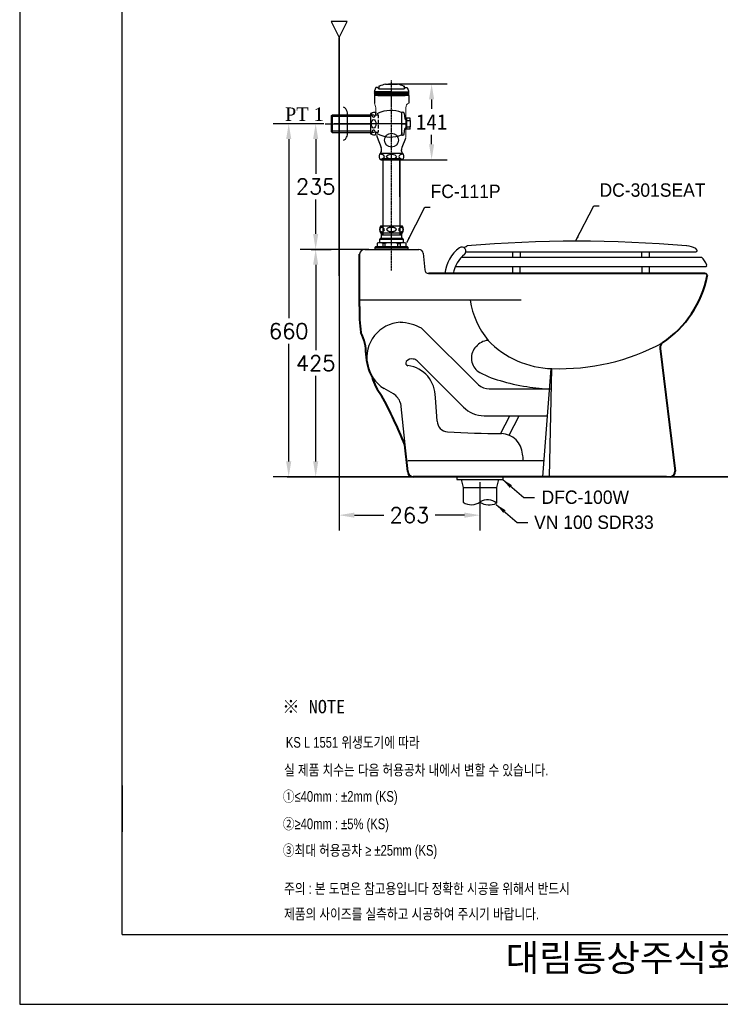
# Model space of a CAD drawing. Extents: x 69273 to 71698, y 58245 to 61676.
# Tile 1 of 5: x 69273 to 70582, y 58245 to 60085. Entities that reach past the tile are written whole.
import ezdxf

# ---------------------------------------------------------------- set-up
doc = ezdxf.new("R2010")
doc.units = 0
doc.header["$MEASUREMENT"] = 0
doc.linetypes.add('DASHDOT', pattern=[1, 0.5, -0.25, 0, -0.25])
doc.linetypes.add('HIDDEN', pattern=[9.525, 6.35, -3.175])
doc.layers.get('0').update_dxf_attribs({"linetype": 'CONTINUOUS'})
doc.layers.get('Defpoints').update_dxf_attribs({"linetype": 'CONTINUOUS'})
for name, color, linetype in [('001', 7, 'CONTINUOUS'), ('002', 7, 'CONTINUOUS'), ('2', 2, 'CONTINUOUS'), ('BU', 7, 'CONTINUOUS'), ('CENTER', 1, 'CONTINUOUS'), ('D', 2, 'CONTINUOUS'), ('DEFAULT', 7, 'CONTINUOUS'), ('Dim', 4, 'CONTINUOUS'), ('HIDDEN', 3, 'HIDDEN'), ('LINE', 7, 'CONTINUOUS'), ('MAIN', 7, 'CONTINUOUS'), ('YA', 7, 'CONTINUOUS')]:
    doc.layers.add(name, color=color, linetype=linetype)
for name, color, linetype, lineweight in [('AM_6', 2, 'CONTINUOUS', 30), ('DIM & TEXT', 4, 'CONTINUOUS', 15), ('DWG', 7, 'CONTINUOUS', 25), ('OUTLINE', 11, 'CONTINUOUS', 40), ('Y', 202, 'CONTINUOUS', 35)]:
    doc.layers.add(name, color=color, linetype=linetype, lineweight=lineweight)
doc.styles.add('____', font='txt')
doc.styles.add('h', font='txt', dxfattribs={"height": 30})
doc.styles.add('MtXpl_', font='txt')
doc.styles.get("Standard").update_dxf_attribs({"font": 'txt.shx', "bigfont": 'ghs.shx'})
doc.styles.add('STYLE2', font='dutch.ttf', dxfattribs={"height": 25})
doc.styles.add('굴림', font='txt', dxfattribs={"height": 3.2})
doc.styles.add('스타일1', font='txt.shx', dxfattribs={"bigfont": 'ghs.shx'})
doc.dimstyles.new('SERIM', dxfattribs={"dimscale": 10, "dimtxt": 3, "dimasz": 2, "dimexe": 1, "dimexo": 1.5, "dimgap": 1, "dimtad": 1, "dimtoh": 1, "dimdec": 0, "dimdsep": 46, "dimtxsty": 'h', "dimcen": -0.3, "dimclrt": 2, "dimadec": 0, "dimazin": 0, "dimtfac": 1, "dimtdec": 0, "dimtmove": 1, "dimatfit": 3, "dimfxl": 0, "dimtolj": 1, "dimtzin": 0, "dimarcsym": 0})
doc.dimstyles.get("Standard").update_dxf_attribs({"dimtxt": 0.18, "dimasz": 0.18, "dimexe": 0.18, "dimexo": 0.0625, "dimgap": 0.09, "dimtad": 0, "dimtih": 1, "dimtoh": 1, "dimdec": 4, "dimzin": 0, "dimdsep": 46, "dimtxsty": 'Standard', "dimcen": 0.09, "dimadec": 0, "dimazin": 0, "dimtfac": 1, "dimtdec": 4, "dimtofl": 0, "dimtmove": 0, "dimatfit": 0, "dimfxl": 0, "dimtolj": 1, "dimtzin": 0, "dimarcsym": 0})
pattern_1 = [(0, (81835.3013, 60897.4688), (0, 1.5875), []), (60, (81835.3013, 60897.4688), (-1.37481533, 0.79375), []), (120, (81835.3013, 60897.4688), (-1.37481533, -0.79375), [])]

# ---------------------------------------------------------------- blocks, each defined once
blk = doc.blocks.new('*D4')
at = {"layer": 'Defpoints', "color": 0}
for p in [(69851.2, 59890.7), (69826, 59655.9), (69935.2, 59655.9)]:
    blk.add_point(p, dxfattribs=at)
at = {"layer": 'Dim', "color": 0, "lineweight": -2}
for p, q in [((69841.2, 59890.7), (69797.2, 59890.7)), ((69826, 59861.9), (69826, 59797.3)), ((69826, 59684.7), (69826, 59749.3)), ((69925.2, 59655.9), (69797.2, 59655.9))]:
    blk.add_line(p, q, dxfattribs=at)
at = {"layer": 'Dim', "color": 0}
for points in [[(69821.2, 59861.9), (69830.8, 59861.9), (69826, 59890.7)], [(69821.2, 59684.7), (69830.8, 59684.7), (69826, 59655.9)]]:
    blk.add_solid(points, dxfattribs=at)
at = {"layer": 'Dim', "color": 0, "insert": (69826, 59773.3), "char_height": 28.8, "attachment_point": 5}
blk.add_mtext('\\A1;235', dxfattribs=at)
blk = doc.blocks.new('*D5')
at = {"layer": 'Defpoints', "color": 0}
for p in [(69807.4, 59890.7), (69775.6, 59230.9), (69807.4, 59230.9)]:
    blk.add_point(p, dxfattribs=at)
at = {"layer": 'Dim', "color": 0, "lineweight": -2}
for p, q in [((69797.4, 59890.7), (69746.8, 59890.7)), ((69775.6, 59861.9), (69775.6, 59527.3)), ((69775.6, 59259.7), (69775.6, 59479.3)), ((69797.4, 59230.9), (69746.8, 59230.9))]:
    blk.add_line(p, q, dxfattribs=at)
at = {"layer": 'Dim', "color": 0}
for points in [[(69770.8, 59861.9), (69780.4, 59861.9), (69775.6, 59890.7)], [(69770.8, 59259.7), (69780.4, 59259.7), (69775.6, 59230.9)]]:
    blk.add_solid(points, dxfattribs=at)
at = {"layer": 'Dim', "color": 0, "insert": (69775.6, 59503.3), "char_height": 28.8, "attachment_point": 5}
blk.add_mtext('\\A1;660', dxfattribs=at)
blk = doc.blocks.new('*D8')
at = {"layer": 'Defpoints', "color": 0}
for p in [(69807.4, 59655.9), (69807.4, 59230.9), (69826, 59230.9)]:
    blk.add_point(p, dxfattribs=at)
at = {"layer": 'Dim', "color": 0, "lineweight": -2}
for p, q in [((69817.4, 59655.9), (69854.8, 59655.9)), ((69826, 59627.1), (69826, 59467.4)), ((69826, 59259.7), (69826, 59419.4)), ((69817.4, 59230.9), (69854.8, 59230.9))]:
    blk.add_line(p, q, dxfattribs=at)
at = {"layer": 'Dim', "color": 0}
for points in [[(69821.2, 59627.1), (69830.8, 59627.1), (69826, 59655.9)], [(69821.2, 59259.7), (69830.8, 59259.7), (69826, 59230.9)]]:
    blk.add_solid(points, dxfattribs=at)
at = {"layer": 'Dim', "color": 0, "insert": (69826, 59443.4), "char_height": 28.8, "attachment_point": 5}
blk.add_mtext('\\A1;425', dxfattribs=at)
blk = doc.blocks.new('*D11')
at = {"layer": 'Defpoints', "color": 0}
for p in [(69869.7, 59230.9), (70133, 59230.9), (70133, 59159.3)]:
    blk.add_point(p, dxfattribs=at)
at = {"layer": 'Dim', "color": 0, "lineweight": -2}
for p, q in [((69869.7, 59220.9), (69869.7, 59130.5)), ((70133, 59220.9), (70133, 59130.5)), ((69898.5, 59159.3), (69953.3, 59159.3)), ((70104.2, 59159.3), (70049.3, 59159.3))]:
    blk.add_line(p, q, dxfattribs=at)
at = {"layer": 'Dim', "color": 0}
for points in [[(69898.5, 59164.1), (69898.5, 59154.5), (69869.7, 59159.3)], [(70104.2, 59164.1), (70104.2, 59154.5), (70133, 59159.3)]]:
    blk.add_solid(points, dxfattribs=at)
at = {"layer": 'Dim', "color": 0, "insert": (70001.3, 59159.3), "char_height": 28.8, "attachment_point": 5}
blk.add_mtext('\\A1;263', dxfattribs=at)
blk = doc.blocks.new('*D57')
at = {"layer": 'Defpoints', "color": 0}
for p in [(70020.4, 59965), (70020.4, 59823.5), (70042.7, 59823.5)]:
    blk.add_point(p, dxfattribs=at)
at = {"layer": 'Dim', "color": 0, "lineweight": -2}
for p, q in [((70030.4, 59965), (70071.5, 59965)), ((70042.7, 59936.2), (70042.7, 59918.6)), ((70042.7, 59852.3), (70042.7, 59869.8)), ((70030.4, 59823.5), (70071.5, 59823.5))]:
    blk.add_line(p, q, dxfattribs=at)
at = {"layer": 'Dim', "color": 0}
for points in [[(70037.9, 59936.2), (70047.5, 59936.2), (70042.7, 59965)], [(70037.9, 59852.3), (70047.5, 59852.3), (70042.7, 59823.5)]]:
    blk.add_solid(points, dxfattribs=at)
at = {"layer": 'Dim', "color": 0, "insert": (70042.7, 59894.2), "char_height": 28.8, "attachment_point": 5, "style": '____'}
blk.add_mtext('\\A1;141', dxfattribs=at)

msp = doc.modelspace()

# ---------------------------------------------------------------- hatches: boundary and pattern name
at = {"layer": 'DWG', "linetype": 'ByBlock', "lineweight": -3}
h = msp.add_hatch(dxfattribs=at)
h.set_pattern_fill('NET3', color=0, scale=0.5)
h.set_pattern_definition(pattern_1)
h.paths.add_polyline_path([(69935.9, 59948.9), (69935.9, 59949.7), (69935.9, 59950.2), (69967.9, 59950.2), (69967.9, 59944.2), (69935.9, 59944.2)])
h = msp.add_hatch(dxfattribs=at)
h.set_pattern_fill('NET3', color=0, scale=0.5)
h.set_pattern_definition(pattern_1)
h.paths.add_polyline_path([(69999.8, 59948.9), (69999.8, 59949.7), (69999.8, 59950.2), (69967.8, 59950.2), (69967.8, 59944.2), (69999.8, 59944.2)])

# ---------------------------------------------------------------- linework, layer by layer
at = {"color": 0}
for p, q in [((69944.3, 59960), (69944.3, 59956.1)), ((69991.3, 59960), (69991.3, 59956.1)), ((69943.8, 59956.1), (69991.7, 59956.1)), ((69951.9, 59823.5), (69951.9, 59825.5)), ((69951.9, 59825.5), (69983.5, 59825.5)), ((69983.5, 59825.5), (69983.5, 59823.5)), ((69983.5, 59825.5), (69983.5, 59683.5))]:
    msp.add_line(p, q, dxfattribs=at)
at = {"color": 7, "lineweight": 18}
for p, q in [((69935.8, 59943.4), (69942, 59943.4)), ((69999.8, 59943.4), (69993.5, 59943.4))]:
    msp.add_line(p, q, dxfattribs=at)
at = {"color": 0}
msp.add_circle((69967.8, 59860.1), 13, dxfattribs=at)
at = {"layer": '001', "color": 7}
for p, q in [((69917.8, 59655.9), (70019.1, 59655.9)), ((70027.1, 59648.8), (70030, 59617.5))]:
    msp.add_line(p, q, dxfattribs=at)
for centre, radius, start, end in [((69917.8, 59645.9), 10, 90, 172.875), ((70019.1, 59647.9), 8, 6.3395, 90), ((70037.4, 59618.3), 7.45, 184.7061, 265.9278)]:
    msp.add_arc(centre, radius, start, end, dxfattribs=at)
at = {"layer": '002', "color": 7}
for p, q in [((69884.7, 60081.8), (69854.7, 60081.8)), ((69854.7, 60081.8), (69869.7, 60051.8)), ((69869.7, 60051.8), (69884.7, 60081.8)), ((69869.7, 60051.8), (69869.7, 59195.9)), ((69869.7, 59939.9), (69869.7, 60050.5))]:
    msp.add_line(p, q, dxfattribs=at)
at = {"layer": 'BU', "color": 7}
for p, q in [((69967.7, 59699.1), (69947.2, 59699.1)), ((69947.2, 59687.1), (69967.7, 59687.1)), ((69949.2, 59676.6), (69949.2, 59687.1)), ((69950.2, 59683.1), (69949.2, 59681.9)), ((69949.2, 59683.1), (69967.7, 59683.1)), ((69950.2, 59687.1), (69950.2, 59683.1)), ((69988.2, 59699.1), (69967.7, 59699.1)), ((69967.7, 59687.1), (69988.2, 59687.1)), ((69967.7, 59683.1), (69986.2, 59683.1)), ((69985.2, 59687.1), (69985.2, 59683.1)), ((69985.2, 59683.1), (69986.2, 59681.9)), ((69986.2, 59687.1), (69986.2, 59676.6)), ((69940.7, 59667.3), (69940.7, 59661.6)), ((69946.7, 59676.1), (69945.7, 59675.1)), ((69945.7, 59668.1), (69945.7, 59675.1)), ((69945.7, 59675.1), (69967.7, 59675.1)), ((69967.7, 59668.1), (69945.7, 59668.1)), ((69967.7, 59676.1), (69946.7, 59676.1)), ((69951.7, 59667.2), (69951.7, 59660.6)), ((69955.7, 59667.2), (69951.7, 59667.2)), ((69955.7, 59660.6), (69955.7, 59667.2)), ((69988.7, 59676.1), (69967.7, 59676.1)), ((69967.7, 59675.1), (69989.7, 59675.1)), ((69989.7, 59668.1), (69967.7, 59668.1)), ((69979.7, 59667.2), (69983.7, 59667.2)), ((69979.7, 59660.6), (69979.7, 59667.2)), ((69983.7, 59667.2), (69983.7, 59660.6)), ((69989.7, 59675.1), (69988.7, 59676.1)), ((69989.7, 59675.1), (69989.7, 59668.1)), ((69994.7, 59667.3), (69994.7, 59661.6)), ((69936.7, 59659.6), (69936.7, 59655.9)), ((69936.7, 59659.1), (69967.7, 59659.1)), ((69936.7, 59658.6), (69967.7, 59658.6)), ((69939.7, 59660.6), (69937.7, 59660.6)), ((69967.7, 59660.6), (69939.7, 59660.6)), ((69995.7, 59660.6), (69967.7, 59660.6)), ((69967.7, 59659.1), (69998.7, 59659.1)), ((69967.7, 59658.6), (69998.7, 59658.6)), ((69997.7, 59660.6), (69995.7, 59660.6)), ((69998.7, 59655.9), (69998.7, 59659.6))]:
    msp.add_line(p, q, dxfattribs=at)
for centre, radius, start, end in [((69955.2, 59693.1), 10, 143.1301, 216.8699), ((69949.8, 59692.7), 4.15, 87.6553, 177.4456), ((69949.8, 59693.1), 4.15, 182.5544, 272.3447), ((69950.2, 59692.7), 4.15, 2.5544, 92.3447), ((69950.2, 59693.1), 4.15, 267.6553, 357.4456), ((69985.3, 59692.7), 4.15, 87.6553, 177.4456), ((69985.3, 59693.1), 4.15, 182.5544, 272.3447), ((69985.6, 59692.7), 4.15, 2.5544, 92.3447), ((69985.6, 59693.1), 4.15, 267.6553, 357.4456), ((69980.2, 59693.1), 10, 323.1301, 36.8699), ((69946.1, 59649.9), 18.2, 72.0252, 107.1273), ((69967.7, 59586.5), 81.7, 90, 98.4495), ((69967.7, 59586.5), 81.7, 81.5505, 90), ((69989.3, 59649.9), 18.2, 72.8727, 107.9748), ((69986.7, 59676.6), 0.5, 180, 270), ((69937.7, 59659.6), 1, 90, 180), ((69939.7, 59661.6), 1, 270, 0), ((69995.7, 59661.6), 1, 180, 270), ((69997.7, 59659.6), 1, 0, 90)]:
    msp.add_arc(centre, radius, start, end, dxfattribs=at)
for points in [[(69967.7, 59697.1), (69958.7, 59697.1), (69958.7, 59693.2)], [(69958.7, 59693.2), (69958.7, 59689.2), (69967.7, 59689.2)], [(69976.8, 59693.2), (69976.8, 59697.1), (69967.7, 59697.1)], [(69967.7, 59689.2), (69976.8, 59689.2), (69976.8, 59693.2)]]:
    msp.add_rational_spline(points, [1, 0.707106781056, 1], degree=2, dxfattribs=at)
at = {"layer": 'CENTER', "color": 0, "linetype": 'DASHDOT'}
for q in [(69967.7, 59972.3), (69967.7, 59658.6)]:
    msp.add_line((69967.7, 59616.7), q, dxfattribs=at)
at = {"layer": 'D', "color": 0, "lineweight": 30}
for p, q in [((69855.7, 59904.7), (69869.7, 59904.7)), ((69857.7, 59904.7), (69928.8, 59904.7)), ((69869.7, 59876.7), (69855.7, 59876.7)), ((69928.8, 59876.7), (69857.7, 59876.7))]:
    msp.add_line(p, q, dxfattribs=at)
at = {"layer": 'DEFAULT', "color": 7}
for p, q in [((70106.9, 59651.5), (70537.3, 59651.5)), ((70194.1, 59651.5), (70194.1, 59641.3)), ((70208.5, 59651.5), (70208.5, 59641.3)), ((70435, 59651.5), (70435, 59641.3)), ((70449.4, 59651.5), (70449.4, 59641.3)), ((70538.6, 59654.8), (70536.5, 59657.4)), ((70536.5, 59651.5), (70537, 59651.5)), ((70098.6, 59641.3), (70547.1, 59641.3)), ((70047.7, 59610.9), (70118.9, 59610.9)), ((70087, 59623.8), (70555, 59623.8)), ((70194.1, 59623.8), (70194.1, 59610.9)), ((70207.8, 59623.8), (70207.8, 59610.9)), ((70435.8, 59623.8), (70435.8, 59610.9)), ((70449.4, 59623.8), (70449.4, 59610.9))]:
    msp.add_line(p, q, dxfattribs=at)
for centre, radius, start, end in [((70314.2, 57206.7), 2464.4, 85.2208, 94.7792), ((70140.4, 59601.1), 73.8, 128.2835, 172.3899), ((70140.4, 59601.1), 58, 128.2835, 170.2995), ((70099, 59652.3), 7.94, 313.9053, 122.6617), ((70078.4, 59712.5), 58.6, 294.664, 301.4033), ((70516.4, 59621.4), 41.3, 60.8845, 85.6022), ((70537.1, 59653.5), 2, 268.7973, 39.2367), ((70526.9, 59617.3), 31.4, 16.6851, 49.8505), ((70555, 59625.8), 2, 270, 16.6851)]:
    msp.add_arc(centre, radius, start, end, dxfattribs=at)
at = {"layer": 'Dim', "color": 0}
for p, q in [((69967.7, 59924.6), (69967.7, 59947)), ((69967.7, 59924.6), (69967.7, 59947)), ((69843.8, 59890.7), (69928.6, 59890.7)), ((69994.8, 59890.7), (69860.4, 59890.7)), ((69987.3, 59890.7), (69994.8, 59890.7))]:
    msp.add_line(p, q, dxfattribs=at)
msp.add_arc((70557.9, 59608.1), 0.193, 3.0352, 20.2961, dxfattribs=at)
at = {"layer": 'DIM & TEXT', "color": 0}
for p, q in [((69938.5, 59909.4), (69938.5, 59920)), ((69994.8, 59868), (69994.8, 59919.5))]:
    msp.add_line(p, q, dxfattribs=at)
for centre, radius, start, end in [((69890.9, 59911.8), 48.3, 10.0778, 21.4001), ((70003.4, 59921.5), 8.65, 113.8156, 186.1363), ((69937, 59920), 1.5, 0, 10.0778), ((69984.8, 59919.5), 10, 0, 6.1363), ((69981.8, 59868), 13, 338.1986, 0)]:
    msp.add_arc(centre, radius, start, end, dxfattribs=at)
at = {"layer": 'DWG', "linetype": 'ByBlock', "lineweight": -3}
for p, q in [((69938.3, 59958.1), (69935.8, 59952.1)), ((69941.3, 59958.1), (69938.3, 59958.1)), ((69943.8, 59956.1), (69941.3, 59958.1)), ((69991.7, 59956.1), (69994.2, 59958.1)), ((69994.2, 59958.1), (69997.2, 59958.1)), ((69997.2, 59958.1), (69999.7, 59952.1)), ((69935.8, 59952.1), (69935.8, 59950.4)), ((69967.8, 59950.4), (69999.8, 59950.4)), ((69999.7, 59952.1), (69999.7, 59950.2))]:
    msp.add_line(p, q, dxfattribs=at)
at = {"layer": 'DWG', "color": 0, "linetype": 'ByBlock', "lineweight": -3}
for p, q in [((69956.5, 59964.3), (69956.5, 59963.9)), ((69979, 59963.9), (69956.5, 59963.9)), ((69968, 59965), (70031.4, 59965)), ((69979, 59964.3), (69979, 59963.9)), ((69967.8, 59950.4), (69935.8, 59950.4)), ((69935.8, 59950.4), (69935.8, 59943.4)), ((69942, 59943.4), (69993.5, 59943.4)), ((69999.8, 59950.4), (69999.8, 59944.2)), ((69999.8, 59944.2), (69999.8, 59943.4)), ((69948.2, 59823.5), (70032, 59823.5))]:
    msp.add_line(p, q, dxfattribs=at)
at = {"layer": 'DWG', "color": 0}
for p, q in [((69935.8, 59943.4), (69935.8, 59943.4)), ((69935.9, 59943.4), (69935.9, 59929.4)), ((69999.9, 59943.4), (69999.9, 59929.4)), ((69885.7, 59872.8), (69885.7, 59908.2)), ((69928.8, 59905.9), (69928.8, 59909.7)), ((69928.8, 59871.7), (69928.8, 59905.8)), ((69986.8, 59909.5), (69986.8, 59911.7)), ((69986.8, 59872), (69986.8, 59909.5)), ((69986.8, 59907), (69987.3, 59907)), ((69987.3, 59907), (69987.3, 59912.2)), ((69987.3, 59912.2), (69988.6, 59912.2)), ((69987.3, 59874.5), (69987.3, 59907)), ((69991.6, 59909.5), (69992.5, 59900.4)), ((69995.5, 59901.1), (69994.9, 59899.9)), ((69995.5, 59901.1), (69995.5, 59880.3)), ((70002.5, 59901.1), (69995.5, 59901.1)), ((69995.5, 59896.6), (70002.5, 59896.6)), ((69995.5, 59884.8), (70002.5, 59884.8)), ((69940.7, 59865.5), (69948.4, 59846.3)), ((69986.8, 59874.5), (69987.3, 59874.5)), ((69986.8, 59869.7), (69986.8, 59872)), ((69987.3, 59874.5), (69987.3, 59869.2)), ((69987.3, 59869.2), (69988.6, 59869.2)), ((69991.6, 59871.9), (69992.5, 59881)), ((69995.5, 59880.3), (69994.9, 59881.5)), ((70002.5, 59880.3), (69995.5, 59880.3)), ((69993.9, 59863.2), (69987.1, 59846.3)), ((69947.2, 59835.5), (69948.6, 59835.5)), ((69947.8, 59837.1), (69948.9, 59839)), ((69947.8, 59837.1), (69947.8, 59835.5)), ((69948.6, 59835.5), (69986.9, 59835.5)), ((69949.3, 59840.5), (69949.3, 59841.8)), ((69986.3, 59840.5), (69986.3, 59841.8)), ((69986.3, 59840.3), (69986.3, 59840.6)), ((69987.8, 59837.1), (69986.5, 59839.3)), ((69988.3, 59835.5), (69986.9, 59835.5)), ((69987.8, 59835.5), (69987.8, 59837.1)), ((69951.9, 59823.5), (69947.2, 59823.5)), ((69951.9, 59683.5), (69951.9, 59823.5)), ((69951.9, 59823.5), (69983.5, 59823.5)), ((69983.5, 59754.2), (69983.5, 59823.5)), ((69983.5, 59823.5), (69988.3, 59823.5))]:
    msp.add_line(p, q, dxfattribs=at)
at = {"layer": 'DWG', "color": 0, "lineweight": -3}
msp.add_line((69999.9, 59943.4), (69935.9, 59943.4), dxfattribs=at)
at = {"layer": 'DWG', "color": 0, "lineweight": 30}
for p, q in [((69855.7, 59905.8), (69856.9, 59907)), ((69855.7, 59905.8), (69856.9, 59907)), ((69855.7, 59904.7), (69855.7, 59905.8)), ((69855.7, 59905.8), (69855.7, 59904.7)), ((69855.7, 59904.7), (69855.7, 59905.8)), ((69855.7, 59905.8), (69855.7, 59904.7)), ((69855.7, 59876.7), (69855.7, 59904.7)), ((69856.9, 59907), (69856.9, 59905.8)), ((69869.7, 59907), (69856.9, 59907)), ((69856.9, 59907), (69856.9, 59905.8)), ((69856.9, 59905.8), (69856.9, 59874.5)), ((69928.7, 59907), (69857.7, 59907)), ((69928.8, 59906.9), (69928.7, 59907)), ((69855.7, 59890.7), (69855.7, 59875.6)), ((69855.7, 59890.7), (69855.7, 59875.6)), ((69855.7, 59890.7), (69855.7, 59875.6)), ((69855.7, 59875.6), (69855.7, 59876.7)), ((69855.7, 59875.6), (69856.9, 59874.5)), ((69856.9, 59874.5), (69869.7, 59874.5)), ((69857.7, 59874.5), (69928.7, 59874.5)), ((69928.8, 59874.5), (69928.7, 59874.5))]:
    msp.add_line(p, q, dxfattribs=at)
at = {"layer": 'DWG', "linetype": 'ByBlock', "lineweight": 40}
for centre, start, end in [((69945.3, 59960), 117.0121, 180), ((69990.3, 59960), 0, 62.9879)]:
    msp.add_arc(centre, 1, start, end, dxfattribs=at)
at = {"layer": 'DWG', "color": 0, "linetype": 'ByBlock', "lineweight": -3}
for centre, radius, start, end in [((69967.8, 59904), 61.4, 100.547, 111.9632), ((69967.8, 59866.7), 98.2, 83.4336, 96.5664), ((69967.8, 59904), 61.4, 68.0368, 79.453)]:
    msp.add_arc(centre, radius, start, end, dxfattribs=at)
at = {"layer": 'DWG', "color": 0}
for centre, radius, start, end in [((69874.4, 59912.3), 10, 37.1965, 68.8073), ((69865.7, 59907.2), 20, 2.5641, 33.7923), ((69934.8, 59901.7), 10, 58.5853, 127.05), ((69941.6, 59912.8), 3, 238.5853, 295.7555), ((69966.6, 59860.9), 54.7, 68.3899, 115.7555), ((69988.6, 59909.2), 3, 5.8234, 90), ((69993.8, 59900.5), 1.3, 185.8232, 334.4413), ((69933.3, 59890.7), 70, 4.4244, 8.5378), ((69990.4, 59899.3), 12.3, 347.4205, 358.3603), ((69980.6, 59890.7), 22.7, 344.9804, 15.0196), ((69980.6, 59890.7), 22.7, 344.9804, 15.0196), ((69933.3, 59890.7), 70, 351.4622, 355.5756), ((69990.4, 59882.1), 12.3, 1.6397, 12.5795), ((69933.3, 59890.7), 70, 0, 4.4244), ((69933.3, 59890.7), 70, 355.5756, 0), ((69865.7, 59874.2), 20, 326.2077, 356.0733), ((69934.8, 59879.7), 10, 232.95, 301.4147), ((69959.3, 59873), 20, 190.4819, 201.8014), ((69941.6, 59868.6), 3, 64.2445, 121.4147), ((69966.6, 59920.5), 54.7, 244.2445, 291.6101), ((69988.6, 59872.2), 3, 270, 354.1766), ((69993.8, 59880.9), 1.3, 25.5587, 174.1768), ((69874.4, 59869.1), 10, 291.1927, 322.8035), ((69952.5, 59829.5), 8, 131.4096, 228.5904), ((69937.3, 59841.8), 12, 0, 21.8014), ((69946.3, 59840.5), 3, 330, 0), ((69998.3, 59841.8), 12, 158.1986, 180), ((69988.3, 59840.3), 2, 180, 210), ((69983, 59829.5), 8, 311.4096, 48.5904)]:
    msp.add_arc(centre, radius, start, end, dxfattribs=at)
for centre, major_axis, ratio, start_param, end_param in [((69934.3, 59910.9), (0, -8.02), 0.523213, 4.750474, 7.873767), ((69934.3, 59870.7), (0, -8.02), 0.523213, 1.527604, 4.697404), ((69945.3, 59829.2), (-9.09, 0), 0.507494, 1.666917, 4.668717), ((69990.6, 59829.2), (-9.09, 0), 0.507494, 4.810754, 7.704268)]:
    msp.add_ellipse(centre, major_axis=major_axis, ratio=ratio, start_param=start_param, end_param=end_param, dxfattribs=at)
for centre, major_axis, ratio in [((69934.3, 59890.7), (0, -8.02), 0.523213), ((69967.7, 59829.2), (-9.09, 0), 0.507494)]:
    msp.add_ellipse(centre, major_axis=major_axis, ratio=ratio, dxfattribs=at)
at = {"layer": 'HIDDEN', "color": 0, "lineweight": 30}
msp.add_line((69869.7, 59907), (69869.7, 59907), dxfattribs=at)
at = {"layer": 'HIDDEN', "color": 0}
for p, q in [((69928.8, 59907.4), (69942.8, 59907.4)), ((69942.8, 59907.4), (69942.8, 59874.9)), ((69928.8, 59874.9), (69942.8, 59874.9))]:
    msp.add_line(p, q, dxfattribs=at)
at = {"layer": 'LINE', "color": 0}
for p, q in [((70130.5, 59402.9), (70024, 59508.6)), ((70102.1, 59361.4), (70015.6, 59447.9)), ((70265.3, 59433.3), (70250.1, 59230.9)), ((70263.2, 59230.9), (70267.6, 59433.2)), ((69971.6, 59385.9), (69953.9, 59395.9)), ((70150.6, 59395.2), (70266.8, 59395.2)), ((69984.3, 59368.8), (69992.5, 59290.9)), ((70053.2, 59335), (70049.8, 59379.2)), ((70141, 59345.2), (70258.7, 59345.2)), ((70171.2, 59311.5), (70188.7, 59345.2)), ((70187.7, 59308.5), (70206.6, 59345)), ((70252.4, 59260.9), (69998.2, 59260.9))]:
    msp.add_line(p, q, dxfattribs=at)
for centre, radius, start, end in [((70278.1, 59589), 165.9, 189.7677, 218.4535), ((69988.2, 59452.8), 67, 93.8944, 141.1251), ((69980.4, 59428.6), 91, 61.3737, 87.9373), ((69988.4, 59453.2), 66.9, 141.4775, 238.9546), ((70151.4, 59452.4), 33.6, 95.5409, 139.7569), ((70272.4, 59605.6), 172.5, 223.963, 268.4085), ((70282, 59840.2), 407.3, 267.9708, 298.1736), ((70147.9, 59452.7), 30.8, 135.8595, 229.5953), ((69999.4, 59443.5), 5, 144.8418, 259.8946), ((70005, 59439.6), 11.8, 72.453, 144.8418), ((70008.6, 59440.9), 10, 44.9585, 90), ((69990.7, 59380.1), 59.1, 359.2078, 82.3852), ((70202.3, 59544.8), 137.5, 237.2374, 256.7276), ((70257.5, 59679.4), 282.1, 252.0892, 262.4716), ((70150.6, 59425.2), 30, 228.1794, 270), ((70269.3, 59661.4), 266.2, 259.448, 269.4518), ((69957.2, 59362), 27.9, 14.0815, 58.8724), ((70141, 59400.2), 55, 224.9585, 270), ((70073.2, 59335), 20, 180, 267.3163), ((70177.3, 60956.7), 1645, 266.3397, 269.8618), ((70172, 59270.8), 40.9, 3.2669, 88.1358), ((70174.8, 59262.8), 39.4, 358.7019, 15.2096)]:
    msp.add_arc(centre, radius, start, end, dxfattribs=at)
at = {"layer": 'MAIN', "color": 7}
for p, q in [((70090, 59230.8), (70090, 59225.8)), ((70090, 59225.8), (70176, 59225.8)), ((70098, 59225.8), (70102, 59210.8)), ((70168, 59225.8), (70164, 59210.8)), ((70176, 59230.8), (70176, 59225.8)), ((70102, 59210.8), (70164, 59210.8)), ((70102, 59210.8), (70102, 59183.3)), ((70164, 59210.8), (70164, 59181.5))]:
    msp.add_line(p, q, dxfattribs=at)
for centre, radius, start, end in [((70147.2, 59163.8), 24.4, 46.5379, 123.8822), ((70117.2, 59206.9), 28.1, 237.1476, 305.6288), ((70150.3, 59210.6), 32.1, 237.1903, 295.1018)]:
    msp.add_arc(centre, radius, start, end, dxfattribs=at)
at = {"layer": 'OUTLINE', "color": 0}
for p, q in [((70553.6, 59610.9), (70036.9, 59610.9)), ((70469.9, 59471), (70497.9, 59241.8)), ((69998.1, 59240.9), (69992.5, 59290.9)), ((70482, 59230.9), (70008.1, 59230.9))]:
    msp.add_line(p, q, dxfattribs=at)
for centre, radius, start, end in [((38984.1, 59500.5), 30924.1, 0.09051, 0.27155), ((70553.8, 59606.1), 4.81, 39.0894, 91.8882), ((70555, 59606.8), 3.43, 23.506, 41.7416), ((70553.4, 59607.4), 4.81, 347.2195, 8.3335), ((70363.5, 59646), 198.6, 303.9304, 348.5006), ((70148.2, 59537.1), 240.3, 177.0782, 188.7718), ((69832.3, 59461), 87.8, 359.4209, 26.7727), ((70483.2, 59471.6), 13.3, 137.3543, 182.6801), ((70020.8, 59463.3), 100.8, 181.8225, 207.4301), ((70033.8, 59449.3), 107.5, 197.5811, 218.0854), ((69195.5, 58973), 858, 21.7432, 28.5439), ((70008.1, 59240.9), 10, 180, 270), ((70488, 59240.8), 10, 278.7825, 6.2034)]:
    msp.add_arc(centre, radius, start, end, dxfattribs=at)
at = {"layer": 'Y', "color": 0}
for p, q in [((69869.7, 59974.2), (69869.7, 59606.8)), ((69772.9, 59230.9), (70832.8, 59230.9))]:
    msp.add_line(p, q, dxfattribs=at)
at = {"layer": 'YA', "color": 7}
for p, q in [((69464, 58375.8), (69464, 60485.6)), ((69464, 58654.3), (69464, 58567.8)), ((69464, 58375.8), (71540, 58375.8))]:
    msp.add_line(p, q, dxfattribs=at)
at = {"layer": 'YA', "color": 0}
msp.add_line((70210, 59560.9), (69908.1, 59560.9), dxfattribs=at)
msp.add_lwpolyline([(69272.7, 58245.3), (71698.2, 58245.3), (71698.2, 61675.7), (69272.7, 61675.7)], close=True, dxfattribs=at)

# ---------------------------------------------------------------- texts
at = {"color": 3, "style": '굴림', "width": 0.8}
for s, p in [('KS L 1551 위생도기에 따라', (69770.3, 58724.8)), ('실 제품 치수는 다음 허용공차 내에서 변할 수 있습니다.', (69766.9, 58673.1)), ('①≤40mm : ±2mm (KS)', (69764.6, 58623.8)), ('②≥40mm : ±5%%% (KS)', (69764.6, 58572.5)), ('③최대 허용공차 ≥ ±25mm (KS)', (69764.6, 58523))]:
    msp.add_text(s, height=20, dxfattribs=at).set_placement(p)
at = {"color": 1, "style": '굴림', "width": 0.8}
for s, p in [('주의 : 본 도면은 참고용입니다 정확한 시공을 위해서 반드시', (69766.9, 58451.5)), ('제품의 사이즈를 실측하고 시공하여 주시기 바랍니다.', (69766.9, 58404.1))]:
    msp.add_text(s, height=20, dxfattribs=at).set_placement(p)
at = {"layer": '2', "style": 'MtXpl_'}
msp.add_text('※ NOTE', height=25, dxfattribs=at).set_placement((69763.5, 58789.1))
at = {"layer": 'AM_6', "color": 0, "char_height": 25}
for s, insert, attachment_point, style in [('PT 1', (69841.1, 59908.6), 6, 'STYLE2'), ('{\\fGulim|b0|i0|c129|p50;FC-111P}', (70040.8, 59764.2), 4, 'h'), ('{\\fGulim|b0|i0|c129|p50;DC-301SEAT}', (70356.6, 59766.6), 4, 'h')]:
    msp.add_mtext(s, dxfattribs=dict(at, insert=insert, attachment_point=attachment_point, style=style))
at = {"layer": 'AM_6', "color": 0, "char_height": 25, "attachment_point": 4}
for s, insert in [('{\\fGulim|b0|i0|c129|p50;DFC-100W}', (70248.3, 59192.7)), ('{\\fGulim|b0|i0|c129|p50;VN 100 SDR33}', (70234.3, 59145.9))]:
    msp.add_mtext(s, dxfattribs=dict(at, insert=insert))
at = {"layer": 'Dim', "color": 0, "insert": (70054, 58357), "char_height": 50, "width": 1090, "attachment_point": 1, "style": '스타일1'}
msp.add_mtext('{\\fGulim|b0|i0|c129|p50;       대림통상주식회사\\P}', dxfattribs=at)

# ---------------------------------------------------------------- dimensions: what is measured, and where the dimension line sits
at = {"layer": 'Dim', "color": 0}
for base, p1, p2, override, picture, middle in [((70042.6745, 59823.5248), (70020.3788, 59964.9637), (70020.3788, 59823.5248), {"dimscale": 160, "dimgap": 0.06, "dimdec": 0, "dimtxsty": '____', "dimtdec": 0, "dimatfit": 3, "dimarcsym": 1}, '*D57', (70042.6745, 59894.2443)), ((69826, 59230.9), (69807.4, 59655.9), (69807.4, 59230.9), {"dimscale": 160, "dimgap": 0.06, "dimdec": 0, "dimatfit": 3, "dimarcsym": 1}, '*D8', (69826, 59443.4))]:
    dim = msp.add_linear_dim(base=base, p1=p1, p2=p2, angle=90, dimstyle='Standard', override=override, dxfattribs=at)
    dim.commit()
    dim.dimension.update_dxf_attribs({"geometry": picture, "text_midpoint": middle})
for base, p1, p2, picture, middle in [((69775.6, 59230.9), (69807.4, 59890.7), (69807.4, 59230.9), '*D5', (69775.6, 59503.3)), ((69826, 59655.9), (69851.2, 59890.7), (69935.2, 59655.9), '*D4', (69826, 59773.3))]:
    dim = msp.add_linear_dim(base=base, p1=p1, p2=p2, angle=90, dimstyle='Standard', override={"dimscale": 160, "dimgap": 0.06, "dimdec": 0, "dimatfit": 3}, dxfattribs=at)
    dim.commit()
    dim.dimension.update_dxf_attribs({"geometry": picture, "text_midpoint": middle, "dimtype": 160})
dim = msp.add_linear_dim(base=(70133, 59159.3), p1=(69869.7, 59230.9), p2=(70133, 59230.9), dimstyle='Standard', override={"dimscale": 160, "dimgap": 0.06, "dimdec": 0, "dimatfit": 3, "dimarcsym": 1}, dxfattribs=at)
dim.commit()
dim.dimension.update_dxf_attribs({"geometry": '*D11', "text_midpoint": (70001.3, 59159.3)})

# ---------------------------------------------------------------- leaders
for points, override in [([(70312, 59671.1), (70346.1, 59737.5), (70356.1, 59737.5)], {"dimscale": 5, "dimse1": 1}), ([(69996.2, 59668.7), (70030.3, 59735.1), (70040.3, 59735.1)], {"dimscale": 5, "dimse1": 1}), ([(70175.7, 59226), (70214.9, 59192.1), (70234.9, 59192.1)], {"dimse1": 1}), ([(70163.7, 59179.2), (70202.9, 59145.3), (70222.9, 59145.3)], {"dimse1": 1})]:
    msp.add_leader(points, dimstyle='SERIM', override=override, dxfattribs=at)

doc.saveas('drawing.dxf')
